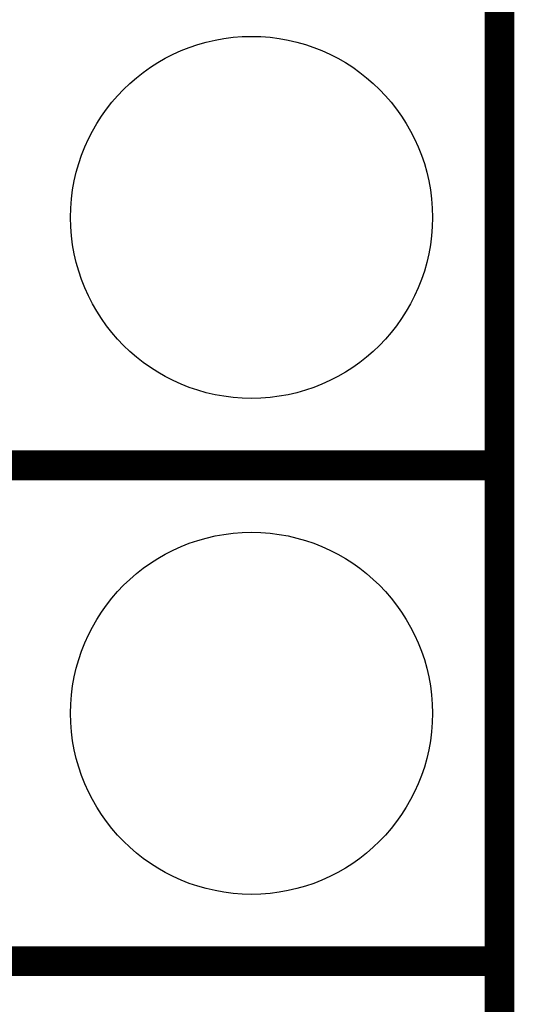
# Model space of a CAD drawing. Extents: x -0.05 to 0.95, y -0.15 to 0.98.
# Tile 29 of 30: x 0.85 to 0.95, y 0.64 to 0.84. Entities that reach past the tile are written whole.
import ezdxf

# ---------------------------------------------------------------- set-up
doc = ezdxf.new("R2010")
doc.units = 0
doc.layers.get('0').update_dxf_attribs({"linetype": 'CONTINUOUS'})
for name, color, linetype in [('GESTURE_CLICK_V102_GKO', 5, 'CONTINUOUS'), ('GESTURE_CLICK_V102_GTO', 14, 'CONTINUOUS'), ('GESTURE_CLICK_V102_GTS', 12, 'CONTINUOUS')]:
    doc.layers.add(name, color=color, linetype=linetype)

# ---------------------------------------------------------------- blocks, each defined once
blk = doc.blocks.new('ROUND_20')
blk.add_circle((0, 0), 0.0365)

msp = doc.modelspace()

# ---------------------------------------------------------------- linework, layer by layer
at = {"layer": 'GESTURE_CLICK_V102_GKO', "const_width": 0.006}
msp.add_lwpolyline([(0.95, -0.05), (0.95, 0.885)], dxfattribs=at)
at = {"layer": 'GESTURE_CLICK_V102_GTO', "const_width": 0.006}
for points in [[(0.77, 0.75), (0.95, 0.75)], [(0.747, 0.65), (0.95, 0.65)], [(0.747, 0.65), (0.95, 0.65)]]:
    msp.add_lwpolyline(points, dxfattribs=at)

# ---------------------------------------------------------------- block references
at = {"layer": 'GESTURE_CLICK_V102_GTS'}
for p in [(0.9, 0.8), (0.9, 0.7)]:
    msp.add_blockref('ROUND_20', p, dxfattribs=at)

doc.saveas('drawing.dxf')
